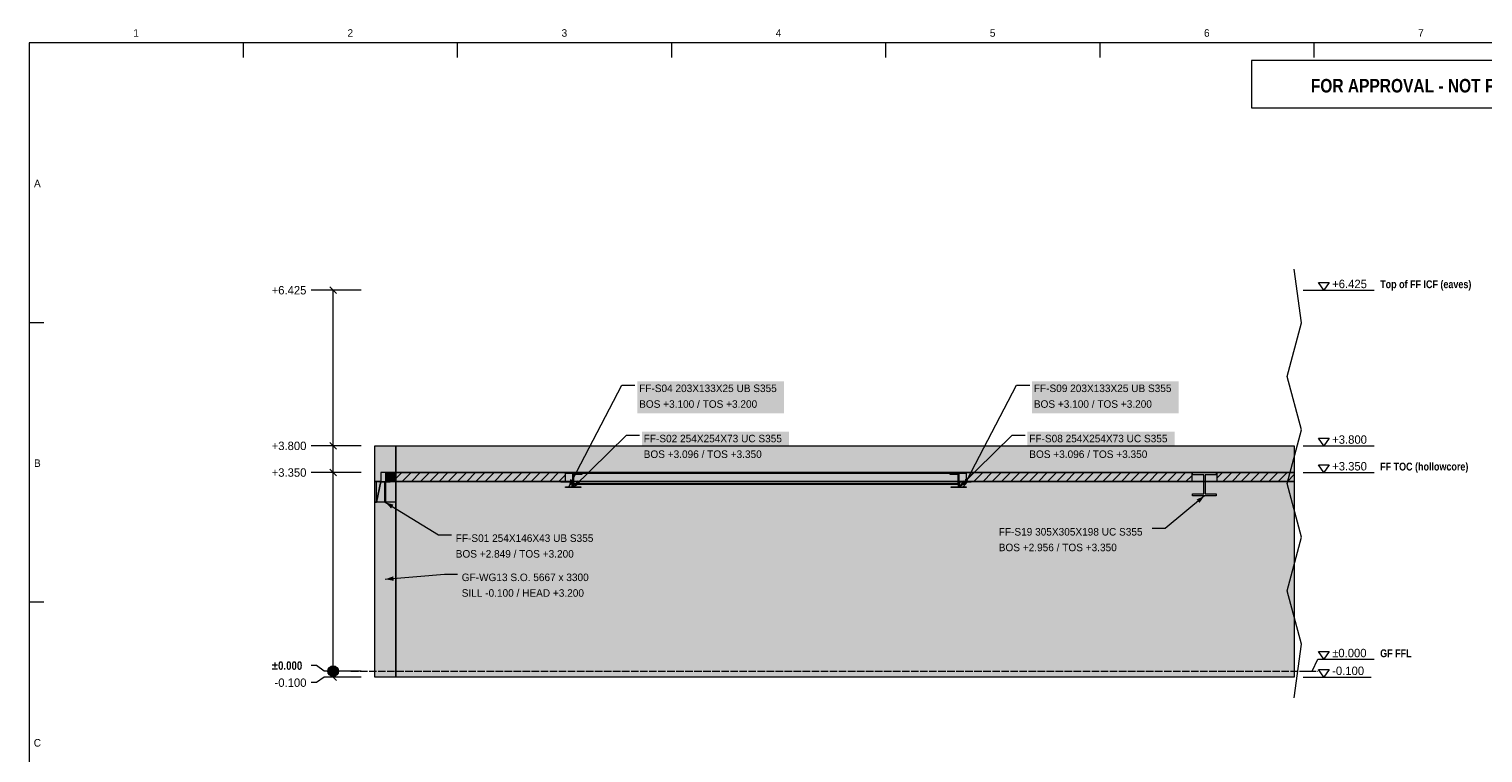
# Model space of a CAD drawing. Header units: millimetres. Extents: x 17 to 413, y 4 to 292.
# Tile 3 of 4: x 20 to 265, y 170 to 292. Entities that reach past the tile are written whole.
import ezdxf
from ezdxf.enums import TextEntityAlignment as Align

# ---------------------------------------------------------------- set-up
doc = ezdxf.new("R2010")
doc.units = ezdxf.units.MM
doc.linetypes.add('DASHED', pattern=[1.524, 1.27, -0.254])
for name, color, linetype in [('FILL-EPS', 7, 'Continuous'), ('FILL-INK', 7, 'Continuous'), ('FILL-LIGHT', 7, 'Continuous'), ('FILL-STEEL', 7, 'Continuous'), ('FILL-WHITE', 7, 'Continuous'), ('LINE-CORE', 7, 'Continuous'), ('LINE-INK', 7, 'Continuous'), ('LINE-RED', 7, 'Continuous'), ('LINE-STEEL-DASH', 7, 'DASHED'), ('LINE-STEEL_GREY', 7, 'Continuous'), ('TEXT-INK', 7, 'Continuous'), ('TEXT-RED', 7, 'Continuous'), ('TEXT-STEEL', 7, 'Continuous'), ('TEXT-STEEL_GREY', 7, 'Continuous')]:
    doc.layers.add(name, color=color, linetype=linetype)
doc.styles.add('OpenSansCondensed-Bold', font='OpenSansCondensed-Bold.ttf')

msp = doc.modelspace()

# ---------------------------------------------------------------- hatches: boundary and pattern name
at = {"layer": 'FILL-EPS', "true_color": 0xccffff}
h = msp.add_hatch(color=7, dxfattribs=at)
h.dxf.hatch_style = 1
h.paths.add_polyline_path([(80.74, 222), (81.87, 222), (81.87, 220.57), (81.87, 217.51), (81.33, 217.51), (79.6, 217.51), (79.33, 217.51), (79.33, 217.03), (79.33, 216), (78.56, 216), (78.31, 216), (78.31, 220.09), (78.31, 222)])
at = {"layer": 'FILL-INK', "true_color": 0x1a1a1f}
h = msp.add_hatch(color=250, dxfattribs=at)
h.dxf.hatch_style = 1
h.paths.add_polyline_path([(111.02, 215), (111.33, 216.42), (112, 216.07)])
h = msp.add_hatch(color=250, dxfattribs=at)
h.dxf.hatch_style = 1
h.paths.add_polyline_path([(111.79, 214.96), (112.52, 216.21), (113.05, 215.67)])
h = msp.add_hatch(color=250, dxfattribs=at)
h.dxf.hatch_style = 1
h.paths.add_polyline_path([(176.84, 214.96), (177.57, 216.21), (178.1, 215.67)])
h = msp.add_hatch(color=250, dxfattribs=at)
h.dxf.hatch_style = 1
h.paths.add_polyline_path([(177.61, 215), (177.92, 216.42), (178.59, 216.07)])
h = msp.add_hatch(color=250, dxfattribs=at)
h.dxf.hatch_style = 1
h.paths.add_polyline_path([(218.29, 213.56), (217.46, 212.38), (216.97, 212.96)])
h = msp.add_hatch(color=250, dxfattribs=at)
h.dxf.hatch_style = 1
h.paths.add_polyline_path([(80.08, 212.49), (81.47, 212.08), (81.08, 211.43)])
h = msp.add_hatch(color=250, dxfattribs=at)
h.dxf.hatch_style = 1
h.paths.add_polyline_path([(80.09, 199.5), (81.45, 200), (81.51, 199.24)])
at = {"layer": 'FILL-LIGHT', "true_color": 0xcccccf}
h = msp.add_hatch(color=254, dxfattribs=at)
h.dxf.hatch_style = 1
h.paths.add_polyline_path([(99.26, 217.5), (110.47, 217.5), (110.47, 216.95), (110.47, 216), (91.38, 216), (80.18, 216), (80.18, 216.55), (80.18, 217.5)])
h = msp.add_hatch(color=254, dxfattribs=at)
h.dxf.hatch_style = 1
h.paths.add_polyline_path([(201.91, 217.5), (216.14, 217.5), (216.14, 216.94), (216.14, 216), (192.4, 216), (178.16, 216), (178.16, 216.56), (178.16, 217.5)])
h = msp.add_hatch(color=254, dxfattribs=at)
h.dxf.hatch_style = 1
h.paths.add_polyline_path([(230.26, 217.5), (233.44, 217.5), (233.44, 216), (220.43, 216), (220.43, 217.08), (220.43, 217.5)])
at = {"layer": 'FILL-STEEL', "true_color": 0x0d2973}
h = msp.add_hatch(color=166, dxfattribs=at)
h.dxf.hatch_style = 1
h.paths.add_polyline_path([(80.41, 212.49), (79.22, 212.49), (79.22, 212.55), (79.22, 212.58), (79.47, 212.58), (80.04, 212.58), (80.04, 214.89), (80.04, 215.9), (79.79, 215.9), (79.22, 215.9), (79.22, 215.97), (79.22, 216), (79.74, 216), (80.93, 216), (80.93, 215.93), (80.93, 215.9), (80.68, 215.9), (80.11, 215.9), (80.11, 213.59), (80.11, 212.58), (80.36, 212.58), (80.93, 212.58), (80.93, 212.52), (80.93, 212.49)])
h = msp.add_hatch(color=166, dxfattribs=at)
h.dxf.hatch_style = 1
h.paths.add_polyline_path([(111.71, 215), (111.65, 215), (111.65, 215.6), (111.65, 215.9), (111, 215.9), (109.7, 215.9), (109.7, 215.97), (109.7, 216), (110.37, 216), (111.75, 216), (111.75, 215.33), (111.75, 215)])
h = msp.add_hatch(color=166, dxfattribs=at)
h.dxf.hatch_style = 1
h.paths.add_polyline_path([(112.19, 214.96), (110.52, 214.96), (110.52, 215.05), (110.52, 215.1), (110.94, 215.1), (111.75, 215.1), (111.75, 216.59), (111.75, 217.36), (111.33, 217.36), (110.52, 217.36), (110.52, 217.45), (110.52, 217.5), (111.39, 217.5), (113.06, 217.5), (113.06, 217.41), (113.06, 217.36), (112.64, 217.36), (111.83, 217.36), (111.83, 215.87), (111.83, 215.1), (112.25, 215.1), (113.06, 215.1), (113.06, 215.01), (113.06, 214.96)])
h = msp.add_hatch(color=166, dxfattribs=at)
h.dxf.hatch_style = 1
h.paths.add_polyline_path([(177.24, 214.96), (175.57, 214.96), (175.57, 215.05), (175.57, 215.1), (175.99, 215.1), (176.8, 215.1), (176.8, 216.58), (176.8, 217.36), (176.37, 217.36), (175.57, 217.36), (175.57, 217.45), (175.57, 217.5), (176.44, 217.5), (178.11, 217.5), (178.11, 217.41), (178.11, 217.36), (177.69, 217.36), (176.88, 217.36), (176.88, 215.87), (176.88, 215.1), (177.3, 215.1), (178.11, 215.1), (178.11, 215.01), (178.11, 214.96)])
h = msp.add_hatch(color=166, dxfattribs=at)
h.dxf.hatch_style = 1
h.paths.add_polyline_path([(176.88, 215), (176.88, 215.33), (176.88, 216), (178.26, 216), (178.93, 216), (178.93, 215.97), (178.93, 215.9), (177.62, 215.9), (176.98, 215.9), (176.98, 215.61), (176.98, 215), (176.91, 215)])
h = msp.add_hatch(color=166, dxfattribs=at)
h.dxf.hatch_style = 1
h.paths.add_polyline_path([(219.62, 213.56), (216.29, 213.56), (216.29, 213.87), (216.29, 213.93), (216.61, 213.93), (218.18, 213.93), (218.18, 216.6), (218.18, 217.13), (217.86, 217.13), (216.29, 217.13), (216.29, 217.44), (216.29, 217.5), (216.96, 217.5), (220.28, 217.5), (220.28, 217.2), (220.28, 217.13), (219.97, 217.13), (218.4, 217.13), (218.4, 214.46), (218.4, 213.93), (218.72, 213.93), (220.28, 213.93), (220.28, 213.62), (220.28, 213.56)])
at = {"layer": 'FILL-WHITE', "true_color": 0xffffff}
h = msp.add_hatch(color=7, dxfattribs=at)
h.dxf.hatch_style = 1
h.paths.add_polyline_path([(122.62, 227.47), (147.34, 227.47), (147.34, 232.86), (122.62, 232.86)])
h = msp.add_hatch(color=7, dxfattribs=at)
h.dxf.hatch_style = 1
h.paths.add_polyline_path([(189.21, 227.47), (213.93, 227.47), (213.93, 232.86), (189.21, 232.86)])
h = msp.add_hatch(color=7, dxfattribs=at)
h.dxf.hatch_style = 1
h.paths.add_polyline_path([(123.39, 219), (148.21, 219), (148.21, 224.39), (123.39, 224.39)])
h = msp.add_hatch(color=7, dxfattribs=at)
h.dxf.hatch_style = 1
h.paths.add_polyline_path([(188.44, 219), (213.26, 219), (213.26, 224.39), (188.44, 224.39)])
h = msp.add_hatch(color=7, dxfattribs=at)
h.dxf.hatch_style = 1
h.paths.add_polyline_path([(78.31, 222), (81.87, 222), (81.87, 183), (78.31, 183)])
h = msp.add_hatch(color=7, dxfattribs=at)
h.dxf.hatch_style = 1
h.paths.add_polyline_path([(81.87, 222), (81.87, 222), (81.87, 222), (81.87, 222), (81.87, 217.51), (81.87, 217.51), (81.87, 217.51), (81.87, 217.51), (81.87, 217.51), (80.18, 217.51), (80.18, 215.99), (81.87, 215.99), (81.87, 215.99), (81.87, 183), (81.87, 183), (81.87, 182.98), (81.87, 182.98), (81.87, 182.98), (81.87, 183), (78.31, 183), (78.31, 222)])
h = msp.add_hatch(color=7, dxfattribs=at)
h.dxf.hatch_style = 1
h.paths.add_polyline_path([(81.87, 222), (81.87, 217.51), (79.33, 217.51), (79.33, 215.99), (81.87, 215.99), (81.87, 183), (78.31, 183), (78.31, 222)])
h = msp.add_hatch(color=7, dxfattribs=at)
h.dxf.hatch_style = 1
h.paths.add_polyline_path([(81.87, 183), (81.87, 222), (233.44, 222), (233.44, 183)])
h = msp.add_hatch(color=7, dxfattribs=at)
h.dxf.hatch_style = 1
h.paths.add_polyline_path([(81.87, 217.51), (81.87, 222), (233.44, 222), (233.44, 217.51)])
h = msp.add_hatch(color=7, dxfattribs=at)
h.dxf.hatch_style = 1
h.paths.add_polyline_path([(78.31, 216), (79.33, 216), (79.33, 215.99), (81.87, 215.99), (81.87, 212.49), (78.31, 212.49)])
h = msp.add_hatch(color=7, dxfattribs=at)
h.dxf.hatch_style = 1
h.paths.add_polyline_path([(78.31, 212.49), (78.6, 212.49), (78.6, 216), (79.33, 216), (79.33, 216), (79.33, 216), (79.33, 215.99), (81.87, 215.99), (81.87, 183), (78.31, 183)])
h = msp.add_hatch(color=7, dxfattribs=at)
h.dxf.hatch_style = 1
h.paths.add_polyline_path([(78.6, 216), (79.33, 216), (79.33, 215.99), (78.6, 212.49)])
h = msp.add_hatch(color=7, dxfattribs=at)
h.dxf.hatch_style = 1
h.paths.add_polyline_path([(79.33, 215.99), (81.87, 215.99), (81.87, 212.49), (78.6, 212.49)])
h = msp.add_hatch(color=7, dxfattribs=at)
h.dxf.hatch_style = 1
h.paths.add_polyline_path([(79.21, 216), (79.21, 216), (79.22, 216), (79.21, 216)])
h = msp.add_hatch(color=7, dxfattribs=at)
h.dxf.hatch_style = 1
h.paths.add_polyline_path([(80.93, 216), (80.93, 215.9), (80.11, 215.9), (80.11, 212.58), (80.93, 212.58), (80.93, 212.49), (79.22, 212.49), (79.22, 212.58), (80.04, 212.58), (80.04, 215.9), (79.22, 215.9), (79.22, 216)])
h = msp.add_hatch(color=7, dxfattribs=at)
h.dxf.hatch_style = 1
h.paths.add_polyline_path([(81.87, 217.51), (81.87, 215.99), (80.18, 215.99), (80.18, 217.51)])
h = msp.add_hatch(color=7, dxfattribs=at)
h.dxf.hatch_style = 1
h.paths.add_polyline_path([(81.87, 217.51), (233.44, 217.51), (233.44, 215.99), (81.87, 215.99)])
h = msp.add_hatch(color=7, dxfattribs=at)
h.dxf.hatch_style = 1
h.paths.add_polyline_path([(81.87, 215.99), (233.44, 215.99), (233.44, 183), (81.87, 183)])
h = msp.add_hatch(color=7, dxfattribs=at)
h.dxf.hatch_style = 1
h.paths.add_polyline_path([(109.7, 216), (111.75, 216), (111.75, 215), (111.65, 215), (111.65, 215.9), (109.7, 215.9)])
h = msp.add_hatch(color=7, dxfattribs=at)
h.dxf.hatch_style = 1
h.paths.add_polyline_path([(110.5, 217.5), (110.5, 217.5), (110.5, 217.5), (110.51, 217.5), (110.52, 217.5), (113.06, 217.5), (113.06, 217.36), (111.83, 217.36), (111.83, 215.1), (113.06, 215.1), (113.06, 214.96), (110.52, 214.96), (110.52, 215.1), (111.75, 215.1), (111.75, 217.36), (110.52, 217.36), (110.52, 217.5), (110.5, 217.5)])
h = msp.add_hatch(color=7, dxfattribs=at)
h.dxf.hatch_style = 1
h.paths.add_polyline_path([(113.31, 217.24), (113.31, 217.39), (175.32, 217.39), (175.32, 217.24), (176.7, 217.24), (176.7, 215.58), (175.32, 215.58), (113.31, 215.58), (111.93, 215.58), (111.93, 217.24)])
h = msp.add_hatch(color=7, dxfattribs=at)
h.dxf.hatch_style = 1
h.paths.add_polyline_path([(111.93, 215.58), (111.93, 217.24), (113.31, 217.24), (113.31, 217.39), (175.32, 217.39), (175.32, 217.24), (176.7, 217.24), (176.7, 215.58), (175.32, 215.58), (113.31, 215.58)])
h = msp.add_hatch(color=7, dxfattribs=at)
h.dxf.hatch_style = 1
h.paths.add_polyline_path([(175.32, 217.5), (175.32, 217.39), (113.31, 217.39), (113.31, 217.5)])
h = msp.add_hatch(color=7, dxfattribs=at)
h.dxf.hatch_style = 1
h.paths.add_polyline_path([(113.31, 217.5), (175.32, 217.5), (175.32, 217.39), (113.31, 217.39)])
h = msp.add_hatch(color=7, dxfattribs=at)
h.dxf.hatch_style = 1
h.paths.add_polyline_path([(175.55, 217.5), (175.55, 217.5), (175.55, 217.5), (175.56, 217.5), (175.57, 217.5), (178.11, 217.5), (178.11, 217.36), (176.88, 217.36), (176.88, 215.1), (178.11, 215.1), (178.11, 214.96), (175.57, 214.96), (175.57, 215.1), (176.8, 215.1), (176.8, 217.36), (175.57, 217.36), (175.57, 217.5), (175.55, 217.5)])
h = msp.add_hatch(color=7, dxfattribs=at)
h.dxf.hatch_style = 1
h.paths.add_polyline_path([(178.93, 216), (178.93, 215.9), (176.98, 215.9), (176.98, 215), (176.88, 215), (176.88, 216)])
h = msp.add_hatch(color=7, dxfattribs=at)
h.dxf.hatch_style = 1
h.paths.add_polyline_path([(216.28, 217.5), (216.28, 217.5), (216.29, 217.5), (216.28, 217.5)])
h = msp.add_hatch(color=7, dxfattribs=at)
h.dxf.hatch_style = 1
h.paths.add_polyline_path([(220.28, 217.5), (220.28, 217.13), (218.4, 217.13), (218.4, 213.93), (220.28, 213.93), (220.28, 213.56), (216.29, 213.56), (216.29, 213.93), (218.18, 213.93), (218.18, 217.13), (216.29, 217.13), (216.29, 217.5)])
h = msp.add_hatch(color=7, dxfattribs=at)
h.dxf.hatch_style = 1
h.paths.add_polyline_path([(111.93, 215.58), (175.32, 215.58), (176.7, 215.58), (176.7, 215.47), (113.31, 215.47), (111.93, 215.47)])
h = msp.add_hatch(color=7, dxfattribs=at)
h.dxf.hatch_style = 1
h.paths.add_polyline_path([(111.93, 215.47), (111.93, 215.58), (113.31, 215.58), (175.32, 215.58), (176.7, 215.58), (176.7, 215.47), (175.32, 215.47), (113.31, 215.47), (111.93, 215.47)])
h = msp.add_hatch(color=7, dxfattribs=at)
h.dxf.hatch_style = 1
h.paths.add_polyline_path([(78.6, 212.47), (78.6, 212.48)])
h = msp.add_hatch(color=7, dxfattribs=at)
h.dxf.hatch_style = 1
h.paths.add_polyline_path([(183.29, 203.27), (209.09, 203.27), (209.09, 208.66), (183.29, 208.66)])
h = msp.add_hatch(color=7, dxfattribs=at)
h.dxf.hatch_style = 1
h.paths.add_polyline_path([(91.68, 202.19), (116.4, 202.19), (116.4, 207.59), (91.68, 207.59)])
h = msp.add_hatch(color=7, dxfattribs=at)
h.dxf.hatch_style = 1
h.paths.add_polyline_path([(92.69, 195.59), (115.54, 195.59), (115.54, 200.98), (92.69, 200.98)])
h = msp.add_hatch(color=7, dxfattribs=at)
h.dxf.hatch_style = 1
h.paths.add_polyline_path([(72.21, 184), (72.18, 184.23), (72.09, 184.45), (71.95, 184.64), (71.76, 184.78), (71.55, 184.87), (71.31, 184.9), (71.08, 184.87), (70.86, 184.78), (70.68, 184.64), (70.53, 184.45), (70.44, 184.23), (70.41, 184), (70.44, 183.77), (70.53, 183.55), (70.68, 183.36), (70.86, 183.22), (71.08, 183.13), (71.31, 183.1), (71.55, 183.13), (71.76, 183.22), (71.95, 183.36), (72.09, 183.55), (72.18, 183.77)])

# ---------------------------------------------------------------- linework, layer by layer
at = {"layer": 'LINE-CORE', "lineweight": 5}
for points in [[(78.31, 222), (81.87, 222), (81.87, 183), (78.31, 183)], [(81.87, 222), (81.87, 222), (81.87, 222), (81.87, 222), (81.87, 217.51), (81.87, 217.51), (81.87, 217.51), (81.87, 217.51), (81.87, 217.51), (80.18, 217.51), (80.18, 215.99), (81.87, 215.99), (81.87, 215.99), (81.87, 183), (81.87, 183), (81.87, 183), (81.87, 182.98), (81.87, 182.98), (81.87, 182.98), (81.87, 183), (78.31, 183), (78.31, 222)], [(81.87, 222), (81.87, 217.51), (79.33, 217.51), (79.33, 215.99), (81.87, 215.99), (81.87, 183), (78.31, 183), (78.31, 222)], [(81.87, 183), (81.87, 222), (233.44, 222), (233.44, 183), (81.87, 183)], [(81.87, 217.51), (81.87, 222), (233.44, 222), (233.44, 217.51)], [(78.31, 216), (78.31, 216), (79.33, 216), (79.33, 215.99), (81.87, 215.99), (81.87, 212.49), (78.31, 212.49)], [(78.31, 212.49), (78.6, 212.49), (78.6, 216), (79.33, 216), (79.33, 216), (79.33, 216), (79.33, 215.99), (81.87, 215.99), (81.87, 183), (78.31, 183)], [(78.6, 216), (79.33, 216), (79.33, 216), (79.33, 215.99), (78.6, 212.49), (78.6, 212.49)], [(79.33, 215.99), (81.87, 215.99), (81.87, 212.49), (78.6, 212.49)], [(79.21, 216), (79.21, 216), (79.22, 216), (79.21, 216)], [(80.93, 216), (80.93, 215.9), (80.93, 215.9), (80.11, 215.9), (80.11, 212.58), (80.93, 212.58), (80.93, 212.49), (79.22, 212.49), (79.22, 212.49), (79.22, 212.49), (79.22, 212.58), (80.04, 212.58), (80.04, 215.9), (79.22, 215.9), (79.22, 216)], [(81.87, 217.51), (81.87, 215.99), (81.87, 215.99), (80.18, 215.99), (80.18, 217.51), (80.18, 217.51)], [(81.87, 217.51), (233.44, 217.51), (233.44, 215.99), (81.87, 215.99), (81.87, 217.51)], [(81.87, 215.99), (233.44, 215.99), (233.44, 183), (81.87, 183)], [(109.7, 216), (111.75, 216), (111.75, 215), (111.65, 215), (111.65, 215.9), (109.7, 215.9), (109.7, 216)], [(110.5, 217.5), (110.5, 217.5), (110.5, 217.5), (110.51, 217.5), (110.52, 217.5), (113.06, 217.5), (113.06, 217.36), (111.83, 217.36), (111.83, 215.1), (113.06, 215.1), (113.06, 214.96), (110.52, 214.96), (110.52, 215.1), (111.75, 215.1), (111.75, 217.36), (110.52, 217.36), (110.52, 217.5), (110.5, 217.5)], [(113.31, 217.24), (113.31, 217.39), (113.31, 217.39), (175.32, 217.39), (175.32, 217.24), (176.7, 217.24), (176.7, 215.58), (176.7, 215.58), (175.32, 215.58), (175.32, 215.58), (113.31, 215.58), (111.93, 215.58), (111.93, 217.24), (111.93, 217.24)], [(111.93, 215.58), (111.93, 217.24), (113.31, 217.24), (113.31, 217.39), (175.32, 217.39), (175.32, 217.39), (175.32, 217.24), (176.7, 217.24), (176.7, 217.24), (176.7, 215.58), (175.32, 215.58), (113.31, 215.58), (113.31, 215.58), (111.93, 215.58)], [(175.32, 217.5), (175.32, 217.39), (113.31, 217.39), (113.31, 217.5)], [(113.31, 217.5), (175.32, 217.5), (175.32, 217.5), (175.32, 217.39), (113.31, 217.39), (113.31, 217.39)], [(175.55, 217.5), (175.55, 217.5), (175.55, 217.5), (175.56, 217.5), (175.57, 217.5), (178.11, 217.5), (178.11, 217.36), (176.88, 217.36), (176.88, 215.1), (178.11, 215.1), (178.11, 214.96), (175.57, 214.96), (175.57, 215.1), (176.8, 215.1), (176.8, 217.36), (175.57, 217.36), (175.57, 217.5), (175.55, 217.5)], [(178.93, 216), (178.93, 216), (178.93, 215.9), (176.98, 215.9), (176.98, 215), (176.88, 215), (176.88, 216)], [(216.28, 217.5), (216.28, 217.5), (216.29, 217.5), (216.29, 217.5), (216.28, 217.5)], [(220.28, 217.5), (220.28, 217.13), (218.4, 217.13), (218.4, 213.93), (220.28, 213.93), (220.28, 213.56), (220.28, 213.56), (220.28, 213.56), (216.29, 213.56), (216.29, 213.56), (216.29, 213.56), (216.29, 213.56), (216.29, 213.93), (218.18, 213.93), (218.18, 217.13), (216.29, 217.13), (216.29, 217.5), (216.29, 217.5)], [(111.93, 215.58), (111.93, 215.58), (175.32, 215.58), (175.32, 215.58), (175.32, 215.58), (176.7, 215.58), (176.7, 215.47), (176.7, 215.47), (176.7, 215.47), (113.31, 215.47), (113.31, 215.47), (113.31, 215.47), (111.93, 215.47), (111.93, 215.58)], [(111.93, 215.47), (111.93, 215.58), (113.31, 215.58), (113.31, 215.58), (113.31, 215.58), (175.32, 215.58), (175.32, 215.58), (176.7, 215.58), (176.7, 215.58), (176.7, 215.58), (176.7, 215.47), (175.32, 215.47), (175.32, 215.47), (175.32, 215.47), (113.31, 215.47), (113.31, 215.47), (111.93, 215.47), (111.93, 215.47)], [(78.6, 212.47), (78.6, 212.48), (78.6, 212.47)]]:
    msp.add_lwpolyline(points, close=True, dxfattribs=at)
at = {"layer": 'LINE-INK', "lineweight": 5}
for p, q in [((56.12, 290), (56.12, 287.5)), ((92.25, 290), (92.25, 287.5)), ((128.38, 290), (128.38, 287.5)), ((164.5, 290), (164.5, 287.5)), ((200.62, 290), (200.62, 287.5)), ((236.75, 290), (236.75, 287.5)), ((234.64, 242.76), (233.44, 251.79)), ((68.49, 248.25), (67.61, 248.25)), ((69.81, 248.25), (68.49, 248.25)), ((76.01, 248.25), (69.81, 248.25)), ((71.88, 247.68), (70.75, 248.82)), ((71.31, 183), (71.31, 248.25)), ((234.94, 248.25), (236.44, 248.25)), ((236.44, 248.25), (237.44, 248.25)), ((237.44, 248.25), (246.94, 248.25)), ((20, 242.83), (22.5, 242.83)), ((232.24, 233.72), (234.64, 242.76)), ((234.64, 224.68), (232.24, 233.72)), ((111.02, 215), (120.02, 232.26)), ((120.02, 232.26), (122.22, 232.26)), ((177.61, 215), (186.61, 232.26)), ((186.61, 232.26), (188.81, 232.26)), ((111.79, 214.96), (120.79, 223.79)), ((120.79, 223.79), (122.99, 223.79)), ((176.84, 214.96), (185.84, 223.79)), ((185.84, 223.79), (188.04, 223.79)), ((232.24, 215.65), (234.64, 224.68)), ((68.49, 222), (67.61, 222)), ((69.81, 222), (68.49, 222)), ((76.01, 222), (69.81, 222)), ((71.88, 221.43), (70.75, 222.57)), ((234.94, 222), (236.44, 222)), ((236.44, 222), (237.44, 222)), ((237.44, 222), (246.94, 222)), ((68.49, 217.5), (67.61, 217.5)), ((69.81, 217.5), (68.49, 217.5)), ((76.01, 217.5), (69.81, 217.5)), ((71.88, 216.93), (70.75, 218.07)), ((234.94, 217.5), (236.44, 217.5)), ((236.44, 217.5), (237.44, 217.5)), ((237.44, 217.5), (246.94, 217.5)), ((218.29, 213.56), (211.69, 208.06)), ((234.64, 206.61), (232.24, 215.65)), ((80.08, 212.49), (89.08, 206.99)), ((89.08, 206.99), (91.28, 206.99)), ((211.69, 208.06), (209.49, 208.06)), ((232.24, 197.57), (234.64, 206.61)), ((80.09, 199.5), (90.09, 200.38)), ((90.09, 200.38), (92.29, 200.38)), ((234.64, 188.54), (232.24, 197.57)), ((20, 195.67), (22.5, 195.67)), ((233.44, 179.5), (234.64, 188.54)), ((68.49, 184.94), (67.61, 184.94)), ((69.81, 184), (68.49, 184.94)), ((76.01, 184), (69.81, 184)), ((234.94, 184), (236.44, 184)), ((236.44, 184), (237.44, 186)), ((237.44, 186), (246.94, 186)), ((68.49, 182.06), (67.61, 182.06)), ((69.81, 183), (68.49, 182.06)), ((76.01, 183), (69.81, 183)), ((71.88, 182.43), (70.75, 183.57)), ((234.94, 183), (236.44, 183)), ((236.44, 183), (237.44, 183)), ((237.44, 183), (246.44, 183))]:
    msp.add_line(p, q, dxfattribs=at)
for points in [[(20, 7), (413, 7), (413, 290), (20, 290)], [(238.44, 248.25), (237.54, 249.55), (239.34, 249.55)], [(238.44, 222), (237.54, 223.3), (239.34, 223.3)], [(80.74, 222), (81.87, 222), (81.87, 220.57), (81.87, 217.51), (81.33, 217.51), (79.6, 217.51), (79.33, 217.51), (79.33, 217.03), (79.33, 216), (78.56, 216), (78.31, 216), (78.31, 220.09), (78.31, 222)], [(81.87, 217.51), (81.33, 217.51), (79.6, 217.51), (79.33, 217.51), (79.33, 217.03), (79.33, 216), (78.56, 216), (78.31, 216), (78.31, 220.09), (78.31, 222), (80.74, 222), (81.87, 222), (81.87, 220.57)], [(238.44, 217.5), (237.54, 218.8), (239.34, 218.8)], [(80.41, 212.49), (79.22, 212.49), (79.22, 212.55), (79.22, 212.58), (79.47, 212.58), (80.04, 212.58), (80.04, 214.89), (80.04, 215.9), (79.79, 215.9), (79.22, 215.9), (79.22, 215.97), (79.22, 216), (79.74, 216), (80.93, 216), (80.93, 215.93), (80.93, 215.9), (80.68, 215.9), (80.11, 215.9), (80.11, 213.59), (80.11, 212.58), (80.36, 212.58), (80.93, 212.58), (80.93, 212.52), (80.93, 212.49)], [(99.26, 217.5), (110.47, 217.5), (110.47, 216.95), (110.47, 216), (91.38, 216), (80.18, 216), (80.18, 216.55), (80.18, 217.5)], [(111.71, 215), (111.65, 215), (111.65, 215.6), (111.65, 215.9), (111, 215.9), (109.7, 215.9), (109.7, 215.97), (109.7, 216), (110.37, 216), (111.75, 216), (111.75, 215.33), (111.75, 215)], [(112.19, 214.96), (110.52, 214.96), (110.52, 215.05), (110.52, 215.1), (110.94, 215.1), (111.75, 215.1), (111.75, 216.59), (111.75, 217.36), (111.33, 217.36), (110.52, 217.36), (110.52, 217.45), (110.52, 217.5), (111.39, 217.5), (113.06, 217.5), (113.06, 217.41), (113.06, 217.36), (112.64, 217.36), (111.83, 217.36), (111.83, 215.87), (111.83, 215.1), (112.25, 215.1), (113.06, 215.1), (113.06, 215.01), (113.06, 214.96)], [(177.24, 214.96), (175.57, 214.96), (175.57, 215.05), (175.57, 215.1), (175.99, 215.1), (176.8, 215.1), (176.8, 216.58), (176.8, 217.36), (176.37, 217.36), (175.57, 217.36), (175.57, 217.45), (175.57, 217.5), (176.44, 217.5), (178.11, 217.5), (178.11, 217.41), (178.11, 217.36), (177.69, 217.36), (176.88, 217.36), (176.88, 215.87), (176.88, 215.1), (177.3, 215.1), (178.11, 215.1), (178.11, 215.01), (178.11, 214.96)], [(176.88, 215), (176.88, 215.33), (176.88, 216), (178.26, 216), (178.93, 216), (178.93, 215.97), (178.93, 215.9), (177.62, 215.9), (176.98, 215.9), (176.98, 215.61), (176.98, 215), (176.91, 215)], [(201.91, 217.5), (216.14, 217.5), (216.14, 216.94), (216.14, 216), (192.4, 216), (178.16, 216), (178.16, 216.56), (178.16, 217.5)], [(219.62, 213.56), (216.29, 213.56), (216.29, 213.87), (216.29, 213.93), (216.61, 213.93), (218.18, 213.93), (218.18, 216.6), (218.18, 217.13), (217.86, 217.13), (216.29, 217.13), (216.29, 217.44), (216.29, 217.5), (216.96, 217.5), (220.28, 217.5), (220.28, 217.2), (220.28, 217.13), (219.97, 217.13), (218.4, 217.13), (218.4, 214.46), (218.4, 213.93), (218.72, 213.93), (220.28, 213.93), (220.28, 213.62), (220.28, 213.56)], [(230.26, 217.5), (233.44, 217.5), (233.44, 216), (220.43, 216), (220.43, 217.08), (220.43, 217.5)], [(238.44, 186), (237.54, 187.3), (239.34, 187.3)], [(238.44, 183), (237.54, 184.3), (239.34, 184.3)]]:
    msp.add_lwpolyline(points, close=True, dxfattribs=at)
msp.add_circle((71.31, 184), 0.9, dxfattribs=at)
at = {"layer": 'LINE-RED', "lineweight": 5}
msp.add_lwpolyline([(226.21, 279), (303, 279), (303, 287), (226.21, 287)], close=True, dxfattribs=at)
at = {"layer": 'LINE-STEEL-DASH', "lineweight": 5}
msp.add_line((74.31, 184), (237.44, 184), dxfattribs=at)
at = {"layer": 'LINE-STEEL_GREY', "lineweight": 5}
for p, q in [((80.18, 216.35), (81.33, 217.5)), ((81.39, 216), (82.89, 217.5)), ((82.94, 216), (84.44, 217.5)), ((84.5, 216), (86, 217.5)), ((86.06, 216), (87.56, 217.5)), ((87.61, 216), (89.11, 217.5)), ((89.17, 216), (90.67, 217.5)), ((90.72, 216), (92.22, 217.5)), ((92.28, 216), (93.78, 217.5)), ((93.83, 216), (95.33, 217.5)), ((95.39, 216), (96.89, 217.5)), ((96.94, 216), (98.44, 217.5)), ((98.5, 216), (100, 217.5)), ((100.06, 216), (101.56, 217.5)), ((101.61, 216), (103.11, 217.5)), ((103.17, 216), (104.67, 217.5)), ((104.72, 216), (106.22, 217.5)), ((106.28, 216), (107.78, 217.5)), ((107.83, 216), (109.33, 217.5)), ((109.39, 216), (110.47, 217.08)), ((178.16, 216.32), (179.34, 217.5)), ((179.39, 216), (180.89, 217.5)), ((180.95, 216), (182.45, 217.5)), ((182.5, 216), (184, 217.5)), ((184.06, 216), (185.56, 217.5)), ((185.62, 216), (187.12, 217.5)), ((187.17, 216), (188.67, 217.5)), ((188.73, 216), (190.23, 217.5)), ((190.28, 216), (191.78, 217.5)), ((191.84, 216), (193.34, 217.5)), ((193.39, 216), (194.89, 217.5)), ((194.95, 216), (196.45, 217.5)), ((196.51, 216), (198.01, 217.5)), ((198.06, 216), (199.56, 217.5)), ((199.62, 216), (201.12, 217.5)), ((201.17, 216), (202.67, 217.5)), ((202.73, 216), (204.23, 217.5)), ((204.28, 216), (205.78, 217.5)), ((205.84, 216), (207.34, 217.5)), ((207.39, 216), (208.89, 217.5)), ((208.95, 216), (210.45, 217.5)), ((210.51, 216), (212.01, 217.5)), ((212.06, 216), (213.56, 217.5)), ((213.62, 216), (215.12, 217.5)), ((215.17, 216), (216.14, 216.97)), ((220.43, 216.59), (221.34, 217.5)), ((221.4, 216), (222.9, 217.5)), ((222.95, 216), (224.45, 217.5)), ((224.51, 216), (226.01, 217.5)), ((226.06, 216), (227.56, 217.5)), ((227.62, 216), (229.12, 217.5)), ((229.17, 216), (230.67, 217.5)), ((230.73, 216), (232.23, 217.5)), ((232.29, 216), (233.44, 217.15))]:
    msp.add_line(p, q, dxfattribs=at)

# ---------------------------------------------------------------- texts
at = {"layer": 'TEXT-INK'}
for s, height, p in [('+6.425', 1.422, (60.92, 247.54)), ('+6.425', 1.422, (239.84, 248.6)), ('FF-S04 203X133X25 UB S355', 1.27, (122.92, 231.07)), ('FF-S09 203X133X25 UB S355', 1.27, (189.51, 231.07)), ('BOS +3.100 / TOS +3.200', 1.27, (122.92, 228.42)), ('BOS +3.100 / TOS +3.200', 1.27, (189.51, 228.42)), ('FF-S02 254X254X73 UC S355', 1.27, (123.69, 222.6)), ('FF-S08 254X254X73 UC S355', 1.27, (188.74, 222.6)), ('+3.800', 1.422, (239.84, 222.35)), ('+3.800', 1.422, (60.92, 221.29)), ('BOS +3.096 / TOS +3.350', 1.27, (123.69, 219.96)), ('BOS +3.096 / TOS +3.350', 1.27, (188.74, 219.96)), ('+3.350', 1.422, (239.84, 217.85)), ('+3.350', 1.422, (60.92, 216.79)), ('FF-S01 254X146X43 UB S355', 1.27, (91.98, 205.8)), ('FF-S19 305X305X198 UC S355', 1.27, (183.59, 206.87)), ('BOS +2.849 / TOS +3.200', 1.27, (91.98, 203.15)), ('BOS +2.956 / TOS +3.350', 1.27, (183.59, 204.23)), ('GF-WG13 S.O. 5667 x 3300', 1.27, (92.99, 199.19)), ('SILL -0.100 / HEAD +3.200', 1.27, (92.99, 196.55)), ('±0.000', 1.422, (239.84, 186.35)), ('-0.100', 1.422, (239.84, 183.35)), ('-0.100', 1.422, (61.41, 181.35))]:
    msp.add_text(s, height=height, dxfattribs=at).set_placement(p)
at = {"layer": 'TEXT-INK', "style": 'OpenSansCondensed-Bold'}
msp.add_text('±0.000', height=1.422, dxfattribs=at).set_placement((60.92, 184.23))
at = {"layer": 'TEXT-RED', "style": 'OpenSansCondensed-Bold'}
msp.add_text('FOR APPROVAL - NOT FOR CONSTRUCTION', height=2.286, dxfattribs=at).set_placement((264.6, 281.6), align=Align.CENTER)
at = {"layer": 'TEXT-STEEL', "style": 'OpenSansCondensed-Bold'}
for s, height, p in [('Top of FF ICF (eaves)', 1.3208, (247.94, 248.6)), ('FF TOC (hollowcore)', 1.3208, (247.94, 217.85)), ('GF FFL', 1.321, (247.94, 186.35))]:
    msp.add_text(s, height=height, dxfattribs=at).set_placement(p)
at = {"layer": 'TEXT-STEEL_GREY'}
for s, p in [('1', (38.06, 291)), ('2', (74.19, 291)), ('3', (110.31, 291)), ('4', (146.44, 291)), ('5', (182.56, 291)), ('6', (218.69, 291)), ('7', (254.81, 291)), ('A', (21.4, 265.62)), ('B', (21.4, 218.45)), ('C', (21.4, 171.28))]:
    msp.add_text(s, height=1.27, dxfattribs=at).set_placement(p, align=Align.CENTER)

doc.saveas('drawing.dxf')
